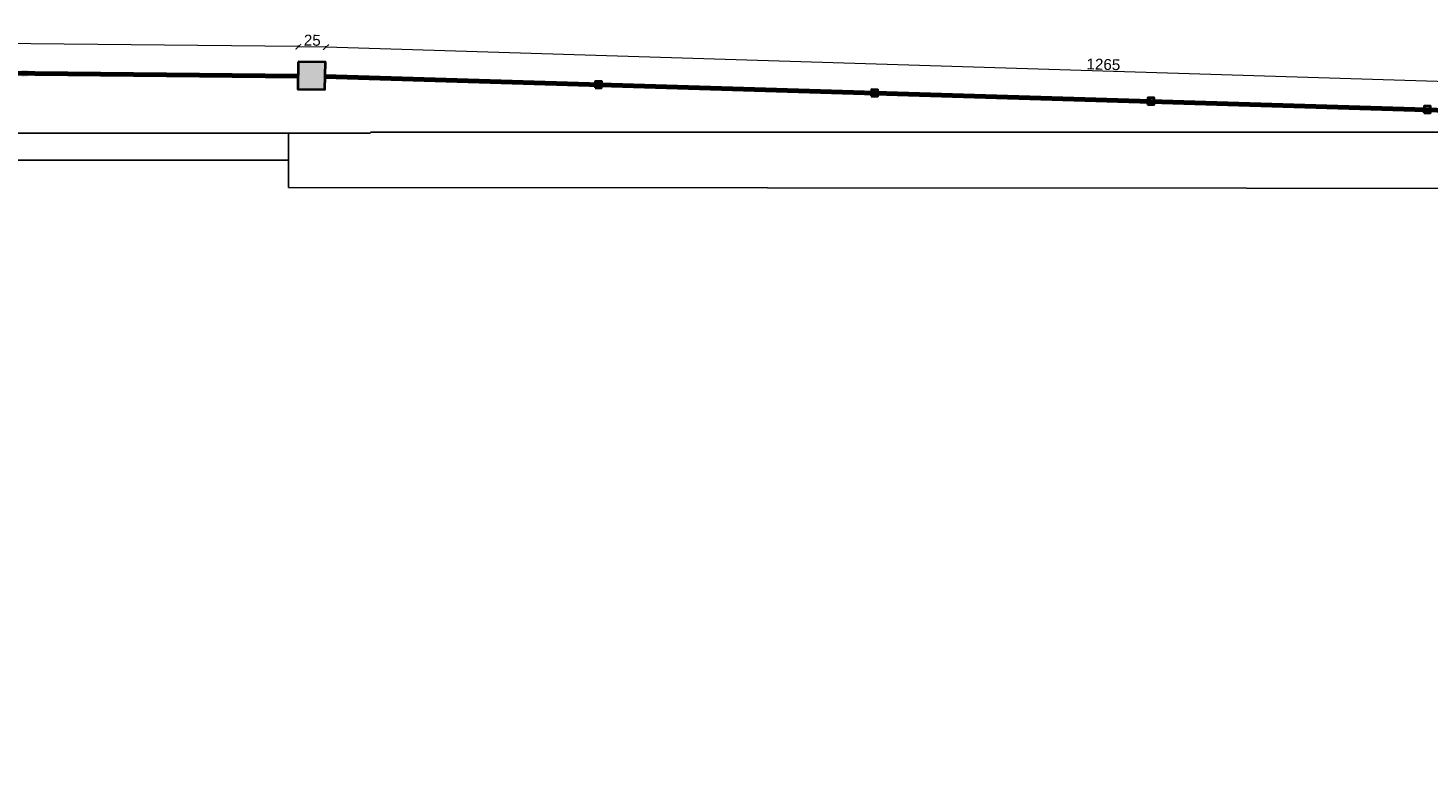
# Model space of a CAD drawing. Header units: millimetres. Extents: x 6567289036 to 6568990308, y 5976640423 to 5977332400.
# Tile 151 of 216: x 6568235932 to 6568248795, y 5976798812 to 5976805723. Entities that reach past the tile are written whole.
import ezdxf

# ---------------------------------------------------------------- set-up
doc = ezdxf.new("R2010")
doc.units = ezdxf.units.MM
doc.layers.add('istniejący zinwentaryzowany płot', color=130, linetype='Continuous')
doc.layers.add('zagospodarowanie_ wymiary', color=160, linetype='Continuous', lineweight=13)
doc.styles.get("Standard").update_dxf_attribs({"font": 'arial.ttf'})
doc.dimstyles.new('Copy of pzt100', dxfattribs={"dimtxt": 100, "dimasz": 50, "dimexe": 10, "dimexo": 5, "dimgap": 10, "dimtad": 1, "dimdec": 0, "dimlfac": 0.1, "dimzin": 12, "dimtxsty": 'Standard', "dimblk": 'ARCHTICK', "dimcen": 2.5, "dimclrd": 256, "dimclre": 256, "dimclrt": 256, "dimadec": 3, "dimazin": 0, "dimtfac": 1, "dimtdec": 0, "dimtix": 1, "dimtmove": 0, "dimatfit": 3, "dimfxl": 0, "dimtolj": 1, "dimlwd": -1, "dimarcsym": 0})

# ---------------------------------------------------------------- blocks, each defined once
blk = doc.blocks.new('A$C2B223EA4')
at = {"layer": 'istniejący zinwentaryzowany płot', "color": 0}
for points in [[(8560, 5945), (0, 5945), (0, 0)], [(7807, 5445), (7807, 5945), (8560, 5945)], [(21010, 5955), (8560, 5955)], [(7807, 5695), (250, 5695), (250, 0)], [(21010, 5435), (7807, 5445)]]:
    blk.add_lwpolyline(points, dxfattribs=at)
blk = doc.blocks.new('A$C35ED537B')
h = blk.add_hatch(color=256)
h.dxf.hatch_style = 1
h.paths.add_polyline_path([(597, 540), (347, 537), (350, 287), (600, 290)])
h.paths.add_polyline_path([(2981, 1198), (2731, 1195), (2734, 945), (2984, 948)])
h.paths.add_polyline_path([(10795, 1123), (10545, 1127), (10541, 877), (10791, 873)])
h.paths.add_polyline_path([(23686, 734), (23436, 734), (23436, 484), (23686, 484)])
h.paths.add_polyline_path([(49300, 734), (49050, 734), (49050, 484), (49300, 484)])
h = blk.add_hatch(color=256)
h.dxf.hatch_style = 1
h.paths.add_polyline_path([(5521, 1078), (5461, 1077), (5462, 1047), (5522, 1047)])
h.paths.add_polyline_path([(5522, 1047), (5462, 1047), (5462, 1017), (5522, 1018)])
h.paths.add_polyline_path([(8061, 1021), (8001, 1021), (8002, 992), (8062, 993)])
h.paths.add_polyline_path([(8061, 1053), (8001, 1052), (8001, 1021), (8061, 1021)])
h.paths.add_polyline_path([(13333, 947), (13273, 948), (13272, 918), (13332, 916)])
h.paths.add_polyline_path([(13332, 916), (13272, 918), (13272, 888), (13332, 887)])
h.paths.add_polyline_path([(15871, 839), (15811, 841), (15810, 812), (15870, 811)])
h.paths.add_polyline_path([(15871, 871), (15811, 872), (15811, 841), (15871, 839)])
h.paths.add_polyline_path([(18410, 762), (18350, 764), (18349, 736), (18409, 735)])
h.paths.add_polyline_path([(18410, 795), (18350, 796), (18350, 764), (18410, 762)])
h.paths.add_polyline_path([(20949, 685), (20889, 686), (20888, 660), (20948, 659)])
h.paths.add_polyline_path([(20949, 719), (20889, 720), (20889, 686), (20949, 685)])
h.paths.add_polyline_path([(26226, 609), (26166, 609), (26166, 575), (26226, 576)])
h.paths.add_polyline_path([(26225, 636), (26165, 635), (26166, 609), (26226, 609)])
h.paths.add_polyline_path([(28766, 609), (28706, 609), (28706, 575), (28766, 575)])
h.paths.add_polyline_path([(28765, 635), (28705, 635), (28706, 609), (28766, 609)])
h.paths.add_polyline_path([(31306, 609), (31246, 609), (31246, 574), (31306, 575)])
h.paths.add_polyline_path([(31305, 635), (31245, 634), (31246, 609), (31306, 609)])
h.paths.add_polyline_path([(33846, 609), (33786, 609), (33786, 574), (33846, 575)])
h.paths.add_polyline_path([(33845, 635), (33785, 634), (33786, 609), (33846, 609)])
h.paths.add_polyline_path([(36386, 609), (36326, 609), (36326, 573), (36386, 574)])
h.paths.add_polyline_path([(36385, 634), (36325, 633), (36326, 609), (36386, 609)])
h.paths.add_polyline_path([(38926, 609), (38866, 609), (38866, 573), (38926, 574)])
h.paths.add_polyline_path([(38925, 634), (38865, 633), (38866, 609), (38926, 609)])
h.paths.add_polyline_path([(41466, 609), (41406, 609), (41406, 572), (41466, 573)])
h.paths.add_polyline_path([(41465, 633), (41405, 632), (41406, 609), (41466, 609)])
h.paths.add_polyline_path([(44006, 609), (43946, 609), (43946, 572), (44006, 573)])
h.paths.add_polyline_path([(44005, 633), (43945, 632), (43946, 609), (44006, 609)])
h.paths.add_polyline_path([(46546, 609), (46486, 609), (46486, 572), (46546, 572)])
h.paths.add_polyline_path([(46545, 632), (46485, 632), (46486, 609), (46546, 609)])
at = {"lineweight": 70}
for points in [[(10543, 995), (2981, 1073)], [(23436, 609), (10793, 993)]]:
    blk.add_lwpolyline(points, dxfattribs=at)
at = {"lineweight": 40}
for points in [[(10545, 1127), (10541, 877), (10791, 873), (10795, 1123), (10545, 1127)], [(13272, 888), (13332, 887), (13333, 947), (13273, 948), (13272, 888)], [(15810, 812), (15870, 811), (15871, 871), (15811, 872), (15810, 812)], [(18349, 736), (18409, 735), (18410, 795), (18350, 796), (18349, 736)], [(20888, 660), (20948, 659), (20949, 719), (20889, 720), (20888, 660)]]:
    blk.add_lwpolyline(points, dxfattribs=at)
blk = doc.blocks.new('_ARCHTICK')
at = {"color": 0, "linetype": 'ByBlock', "const_width": 0.15}
blk.add_lwpolyline([(-0.5, -0.5), (0.5, 0.5)], dxfattribs=at)
blk = doc.blocks.new('*D352')
at = {"layer": 'Defpoints', "color": 0, "lineweight": 30}
for p in [(6568238671.62678, 5976805546.538365), (6568238663.505563, 5976805282.353295), (6568251306.842854, 5976804893.689095)]:
    blk.add_point(p, dxfattribs=at)
at = {"layer": 'zagospodarowanie_ wymiary', "lineweight": -2}
for p, q in [((6568238671.596053, 5976805545.538837), (6568238671.93404, 5976805556.533644)), ((6568251314.933344, 5976805156.874638), (6568251315.271331, 5976805167.869444))]:
    blk.add_line(p, q, dxfattribs=at)
at = {"layer": 'zagospodarowanie_ wymiary'}
blk.add_line((6568251314.96407, 5976805157.874166), (6568238671.62678, 5976805546.538365), dxfattribs=at)
at = {"layer": 'zagospodarowanie_ wymiary', "xscale": 50, "yscale": 50, "zscale": 50}
for p, rotation in [((6568238671.62678, 5976805546.538365), 178.2392459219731), ((6568251314.96407, 5976805157.874166), 358.2392459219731)]:
    blk.add_blockref('_ARCHTICK', p, dxfattribs=dict(at, rotation=rotation))
at = {"layer": 'zagospodarowanie_ wymiary', "insert": (6568245813.024773, 5976805388.093407), "char_height": 100, "attachment_point": 5, "rotation": 358.239245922}
blk.add_mtext('\\A1;1265', dxfattribs=at)
blk = doc.blocks.new('*D353')
at = {"layer": 'Defpoints', "color": 0, "lineweight": 30}
for p in [(6568238418.260157, 5976805551.204157), (6568238415.722697, 5976805412.142689), (6568238665.681184, 5976805407.581688)]:
    blk.add_point(p, dxfattribs=at)
at = {"layer": 'zagospodarowanie_ wymiary', "lineweight": -2}
for p, q in [((6568238418.241913, 5976805550.204323), (6568238418.442596, 5976805561.202492)), ((6568238668.200399, 5976805545.643322), (6568238668.401083, 5976805556.641491))]:
    blk.add_line(p, q, dxfattribs=at)
at = {"layer": 'zagospodarowanie_ wymiary'}
blk.add_line((6568238668.218643, 5976805546.643156), (6568238418.260157, 5976805551.204157), dxfattribs=at)
at = {"layer": 'zagospodarowanie_ wymiary', "xscale": 50, "yscale": 50, "zscale": 50}
for p, rotation in [((6568238418.260157, 5976805551.204157), 178.9546380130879), ((6568238668.218643, 5976805546.643156), 358.9546380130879)]:
    blk.add_blockref('_ARCHTICK', p, dxfattribs=dict(at, rotation=rotation))
at = {"layer": 'zagospodarowanie_ wymiary', "insert": (6568238544.353332, 5976805609.970793), "char_height": 100, "attachment_point": 5, "rotation": 358.9546380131}
blk.add_mtext('\\A1;25', dxfattribs=at)
blk = doc.blocks.new('*D354')
at = {"layer": 'Defpoints', "color": 0, "lineweight": 30}
for p in [(6568230855.800834, 5976805629.733901), (6568230853.003053, 5976805357.567183), (6568238413.424324, 5976805279.848629)]:
    blk.add_point(p, dxfattribs=at)
at = {"layer": 'zagospodarowanie_ wymiary', "lineweight": -2}
for p, q in [((6568230855.790555, 5976805628.733954), (6568230855.903625, 5976805639.733373)), ((6568238416.211826, 5976805551.015401), (6568238416.324896, 5976805562.014819))]:
    blk.add_line(p, q, dxfattribs=at)
at = {"layer": 'zagospodarowanie_ wymiary'}
blk.add_line((6568238416.222105, 5976805552.015347), (6568230855.800834, 5976805629.733901), dxfattribs=at)
at = {"layer": 'zagospodarowanie_ wymiary', "xscale": 50, "yscale": 50, "zscale": 50}
for p, rotation in [((6568230855.800834, 5976805629.733901), 179.4110396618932), ((6568238416.222105, 5976805552.015347), 359.4110396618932)]:
    blk.add_blockref('_ARCHTICK', p, dxfattribs=dict(at, rotation=rotation))
at = {"layer": 'zagospodarowanie_ wymiary', "insert": (6568234220.283678, 5976805656.20869), "char_height": 100, "attachment_point": 5, "rotation": 359.4110396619}
blk.add_mtext('\\A1;756', dxfattribs=at)

msp = doc.modelspace()

# ---------------------------------------------------------------- linework, layer by layer
for points in [[(6568239078.25329, 5976804757.581689), (6568230518.25329, 5976804757.581689), (6568230518.25329, 5976798812.087734)], [(6568238325.312114, 5976804257.581689), (6568238325.312114, 5976804757.581689), (6568239078.25329, 5976804757.581689)], [(6568238325.312114, 5976804507.581689), (6568230768.25329, 5976804507.581689), (6568230768.25329, 5976798812.087734)], [(6568251528.25329, 5976804247.581689), (6568238325.312114, 5976804257.581689)]]:
    msp.add_lwpolyline(points)

# ---------------------------------------------------------------- block references
for name, p in [('A$C35ED537B', (6568227870.228445, 5976804284.77655)), ('A$C2B223EA4', (6568230518.25336, 5976798812.087737))]:
    msp.add_blockref(name, p)

# ---------------------------------------------------------------- dimensions: what is measured, and where the dimension line sits
at = {"layer": 'zagospodarowanie_ wymiary'}
for base, p1, p2, angle, picture, middle in [((6568230855.800834, 5976805629.733901), (6568238413.424324, 5976805279.84863), (6568230853.003053, 5976805357.567183), 179.4110396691, '*D354', (6568234219.656063, 5976805595.154616)), ((6568238418.260157, 5976805551.204157), (6568238665.681184, 5976805407.581688), (6568238415.722697, 5976805412.142689), 178.9546380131, '*D353', (6568238543.239403, 5976805548.923656)), ((6568238671.62678, 5976805546.538365), (6568251306.842854, 5976804893.689096), (6568238663.505564, 5976805282.353296), 178.2392459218, '*D352', (6568245811.148719, 5976805327.064937))]:
    dim = msp.add_linear_dim(base=base, p1=p1, p2=p2, angle=angle, dimstyle='Copy of pzt100', dxfattribs=at)
    dim.commit()
    dim.dimension.update_dxf_attribs({"geometry": picture, "text_midpoint": middle, "dimtype": 161})

doc.saveas('drawing.dxf')
